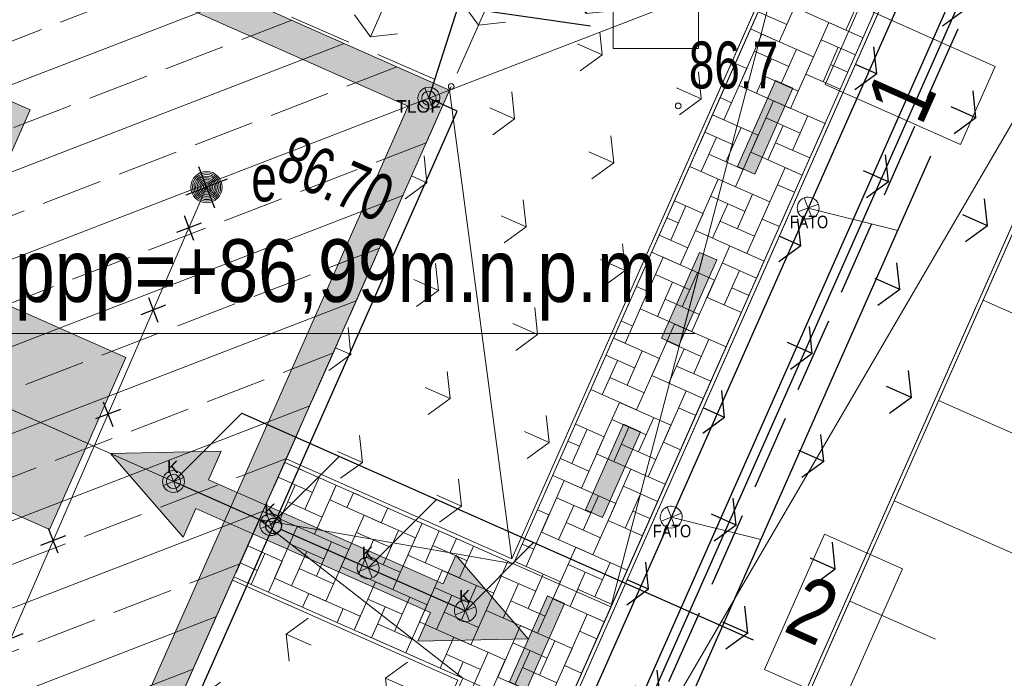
# Model space of a CAD drawing. Header units: metres. Extents: x -1013 to 1491425, y -5789533 to 1032.
# Tile 44 of 66: x 7 to 22, y -3 to 7. Entities that reach past the tile are written whole.
import ezdxf
from ezdxf.xclip import XClip

# ---------------------------------------------------------------- set-up
doc = ezdxf.new("R2010")
doc.units = ezdxf.units.M
doc.header["$MEASUREMENT"] = 0
doc.header["$XCLIPFRAME"] = 0
for name, pattern in [('2_KTCR02', [1.5, 1, -0.5]), ('Krawędzie ukryte', [1.7, 1.2, -0.5]), ('Kropki i Kreski', [3.6, 1.8, -0.9, 0, -0.9])]:
    doc.linetypes.add(name, pattern=pattern)
for name, color, linetype in [('130-Z Teren', 7, 'Continuous'), ('700-L Mapa 1_500 dwg', 7, 'Continuous'), ('708-L Opisy sytuacji 1_500 do legendy', 7, 'Continuous')]:
    doc.layers.add(name, color=color, linetype=linetype)
for name, color, linetype, lineweight in [('130-Z Teren1', 7, 'Continuous', 13), ('130-Z Teren114', 113, 'Continuous', 25), ('130-Z Teren21', 37, 'Continuous', 5), ('130-Z Teren252', 70, 'Continuous', 13), ('130-Z Teren69', 41, 'Continuous', 13), ('130-Z Teren93', 254, 'Continuous', 13), ('130-Z Teren94', 9, 'Continuous', 13), ('310-W Oświetlenie1', 7, 'Continuous', 13), ('450-K Belki21', 37, 'Continuous', 5), ('450-K Belki69', 41, 'Continuous', 13), ('703-L Płaszczyzny podejścia 2D3', 152, 'Continuous', 30), ('708-L Opisy sytuacji 1_500 do legendy1', 7, 'Continuous', 13), ('708-L Opisy sytuacji 1_500 do legendy11', 7, 'Continuous', 13), ('708-L Opisy sytuacji 1_500 do legendy25', 5, 'Continuous', 13), ('708-L Opisy sytuacji 1_500 do legendy85', 1, 'Continuous', 25), ('718-L Elementy do rozbiórki85', 1, 'Continuous', 25), ('720-L Oznakowanie lądowiska1', 7, 'Continuous', 13), ('720-L Oznakowanie lądowiska253', 2, 'Continuous', 13), ('720-L Oznakowanie lądowiska91', 255, 'Continuous', 13), ('720-L Oznakowanie lądowiska94', 9, 'Continuous', 13), ('729-L Instalacje elektryczne-okablowanie75', 30, 'Continuous', 25), ('729-L Instalacje elektryczne-okablowanie85', 1, 'Continuous', 25), ('810-G Ogólne2', 4, 'Continuous', 20), ('GN.6640.3638.2023_9_KTCR_D_L_17', 9, 'Continuous', 18), ('GN.6640.3638.2023_9_RTPW_T_07', 9, 'Continuous', 18), ('GN.6640.3638.2023_9_RTPW_T_17', 9, 'Continuous', 18), ('GN.6640.3638.2023_9_SUPE_D_L_31', 9, 'Continuous', 18), ('GN.6640.3638.2023_9_SUUE_D_T_97', 9, 'Continuous', 18), ('GN.6640.3638.2023_9_SUUE_E_T_87', 9, 'Continuous', 18)]:
    doc.layers.add(name, color=color, linetype=linetype, lineweight=lineweight)
doc.styles.add('STYL_AUTOMATYCZNY_1', font='arial.ttf', dxfattribs={"width": 0.7})
doc.styles.add('STYL_AUTOMATYCZNY_2', font='arial.ttf')
doc.styles.add('STYL_AUTOMATYCZNY_3', font='ARIALN.TTF')
doc.styles.add('STYL_AUTOMATYCZNY_4', font='arial.ttf')
doc.dimstyles.new('STYL_AUTOMATYCZNY__2', dxfattribs={"dimtxt": 1, "dimasz": 0.475, "dimexe": 0.18, "dimexo": 0.3, "dimgap": 0, "dimtad": 1, "dimzin": 0, "dimdsep": 46, "dimtxsty": 'STYL_AUTOMATYCZNY_2', "dimblk": 'ARROWHEAD_2', "dimblk1": 'ARROWHEAD_2', "dimblk2": 'ARROWHEAD_2', "dimcen": 0.09, "dimclrd": 7, "dimclre": 7, "dimclrt": 1, "dimazin": 0, "dimtfac": 1, "dimtdec": 4, "dimtmove": 0, "dimatfit": 3, "dimfxl": 1, "dimtolj": 1, "dimtzin": 0, "dimarcsym": 0})
doc.dimstyles.new('STYL_AUTOMATYCZNY__5', dxfattribs={"dimtxt": 0.18, "dimasz": 0.456, "dimexe": 0.18, "dimexo": 0.0625, "dimgap": 0, "dimtad": 0, "dimtih": 1, "dimtoh": 1, "dimdec": 4, "dimzin": 0, "dimdsep": 46, "dimcen": 0.09, "dimadec": 0, "dimazin": 0, "dimtfac": 1, "dimtdec": 4, "dimtmove": 0, "dimatfit": 3, "dimldrblk": 'ARROWHEAD_1', "dimfxl": 1, "dimtolj": 1, "dimtzin": 0, "dimarcsym": 0})

# ---------------------------------------------------------------- blocks, each defined once
blk = doc.blocks.new('Rysunek_1_9', base_point=(-7447251.91, -5789835.327))
at = {"layer": 'GN.6640.3638.2023_9_KTCR_D_L_17', "color": 9, "linetype": '2_KTCR02', "lineweight": 18}
for p, q in [((0.041, 12.149), (13.604, 6.274)), ((13.604, 6.274), (7.5, -7.5))]:
    blk.add_line(p, q, dxfattribs=at)
at = {"layer": 'GN.6640.3638.2023_9_RTPW_T_07', "color": 9, "linetype": 'Continuous', "lineweight": 18}
blk.add_circle((17.23, 5.963), 0.045, dxfattribs=at)
at = {"layer": 'GN.6640.3638.2023_9_RTPW_T_17', "color": 9, "linetype": 'Continuous', "lineweight": 18}
blk.add_circle((13.604, 6.274), 0.045, dxfattribs=at)
at = {"layer": 'GN.6640.3638.2023_9_SUPE_D_L_31', "color": 9, "linetype": 'Continuous', "lineweight": 18}
blk.add_line((9.695, 4.667), (6.122, -3.559), dxfattribs=at)
at = {"layer": 'GN.6640.3638.2023_9_SUUE_D_T_97', "color": 9, "linetype": 'Continuous', "lineweight": 18}
for radius in [0.25, 0.225, 0.2, 0.175, 0.15, 0.125, 0.1, 0.075, 0.05, 0.025, 0.00715]:
    blk.add_circle((9.695, 4.667), radius, dxfattribs=at)
at = {"layer": 'GN.6640.3638.2023_9_RTPW_T_07', "color": 9, "linetype": 'Continuous', "lineweight": 18, "insert": (17.399, 6.231), "char_height": 0.75, "attachment_point": 7, "style": 'STYL_AUTOMATYCZNY_1'}
blk.add_mtext('\\A1;{\\pql;\\fArial|b0|i0|c238|p0;\\W0.700000;86.7}', dxfattribs=at)
at = {"layer": 'GN.6640.3638.2023_9_RTPW_T_17', "color": 9, "linetype": 'Continuous', "lineweight": 18, "insert": (11.072, 5.517), "char_height": 0.75, "attachment_point": 1, "rotation": 336.3125, "style": 'STYL_AUTOMATYCZNY_1'}
blk.add_mtext('\\A1;{\\pql;\\fArial|b0|i0|c238|p0;\\W0.700000;86.70}', dxfattribs=at)
at = {"layer": 'GN.6640.3638.2023_9_SUUE_E_T_87', "color": 9, "linetype": 'Continuous', "lineweight": 18, "insert": (10.41, 4.807), "char_height": 0.75, "attachment_point": 4, "rotation": 0.4031, "style": 'STYL_AUTOMATYCZNY_1'}
blk.add_mtext('\\A1;{\\pql;\\fArial|b0|i0|c238|p0;\\W0.700000;e}', dxfattribs=at)
blk = doc.blocks.new('*X5')
at = {"layer": '130-Z Teren93', "color": 254, "linetype": 'Continuous', "lineweight": 13}
for p, q in [((20.273, 7.996), (19.908, 7.173)), ((19.207, 7.812), (18.843, 6.989)), ((18.964, 7.264), (18.507, 7.466)), ((19.908, 7.173), (19.086, 7.538)), ((19.27, 6.472), (19.634, 7.295)), ((20.183, 7.052), (19.634, 7.295)), ((18.204, 6.288), (18.568, 7.111)), ((18.843, 6.989), (18.385, 7.192)), ((19.391, 6.746), (18.568, 7.111)), ((19.513, 7.02), (20.061, 6.777)), ((18.447, 6.837), (18.995, 6.593)), ((18.874, 6.319), (19.117, 6.868)), ((19.787, 6.899), (19.544, 6.35)), ((18.325, 6.562), (18.142, 6.643)), ((18.721, 6.715), (18.478, 6.166)), ((19.391, 6.746), (19.026, 5.923)), ((19.94, 6.503), (19.665, 6.625)), ((18.325, 6.562), (17.961, 5.739)), ((19.818, 6.229), (19.27, 6.472)), ((19.148, 6.198), (18.599, 6.441)), ((19.026, 5.923), (18.204, 6.288)), ((18.082, 6.014), (17.899, 6.095)), ((18.388, 5.222), (18.752, 6.045)), ((19.575, 5.68), (18.752, 6.045)), ((18.509, 5.496), (17.778, 5.82)), ((17.961, 5.739), (17.778, 5.82)), ((18.631, 5.771), (19.179, 5.528)), ((19.058, 5.253), (19.301, 5.802)), ((19.575, 5.68), (19.21, 4.857)), ((17.656, 5.546), (18.113, 5.344)), ((17.992, 5.069), (18.235, 5.618)), ((18.905, 5.649), (18.662, 5.101)), ((17.839, 5.465), (17.596, 4.917)), ((18.509, 5.496), (18.144, 4.673)), ((19.332, 5.132), (18.783, 5.375)), ((18.266, 4.948), (17.717, 5.191)), ((19.21, 4.857), (18.388, 5.222)), ((18.144, 4.673), (17.413, 4.998)), ((18.572, 4.156), (18.936, 4.979)), ((19.21, 4.857), (18.936, 4.979)), ((17.506, 3.972), (17.87, 4.795)), ((18.693, 4.43), (17.87, 4.795)), ((18.815, 4.705), (19.089, 4.583)), ((17.627, 4.246), (17.17, 4.449)), ((17.749, 4.521), (18.297, 4.278)), ((18.176, 4.003), (18.419, 4.552)), ((18.693, 4.43), (18.328, 3.608)), ((17.11, 3.819), (17.353, 4.368)), ((18.023, 4.399), (17.78, 3.851)), ((17.048, 4.175), (17.231, 4.094)), ((17.627, 4.246), (17.263, 3.424)), ((18.45, 3.882), (17.901, 4.125)), ((18.846, 4.035), (18.572, 4.156)), ((18.328, 3.608), (17.506, 3.972)), ((17.384, 3.698), (16.927, 3.9)), ((17.263, 3.424), (16.805, 3.626)), ((17.69, 2.906), (18.054, 3.729)), ((18.603, 3.486), (18.054, 3.729)), ((16.624, 2.722), (16.988, 3.545)), ((17.811, 3.181), (16.988, 3.545)), ((17.933, 3.455), (18.481, 3.212)), ((18.207, 3.333), (17.964, 2.785)), ((16.867, 3.271), (17.415, 3.028)), ((17.141, 3.149), (16.898, 2.601)), ((17.294, 2.754), (17.537, 3.302)), ((17.811, 3.181), (17.446, 2.358)), ((16.745, 2.997), (16.381, 2.174)), ((16.745, 2.997), (16.562, 3.078)), ((18.36, 2.937), (18.085, 3.059)), ((17.568, 2.632), (17.019, 2.875)), ((18.238, 2.663), (17.69, 2.906)), ((17.446, 2.358), (16.624, 2.722)), ((16.502, 2.448), (16.319, 2.529)), ((16.808, 1.656), (17.172, 2.479)), ((17.995, 2.115), (17.172, 2.479)), ((16.929, 1.931), (16.198, 2.255)), ((16.381, 2.174), (16.198, 2.255)), ((17.051, 2.205), (17.599, 1.962)), ((17.478, 1.688), (17.721, 2.236)), ((16.412, 1.504), (16.655, 2.052)), ((17.325, 2.083), (17.082, 1.535)), ((17.995, 2.115), (17.63, 1.292)), ((16.259, 1.9), (16.016, 1.351)), ((16.076, 1.981), (16.533, 1.778)), ((16.929, 1.931), (16.564, 1.108)), ((17.752, 1.566), (17.203, 1.809)), ((16.686, 1.382), (16.137, 1.625)), ((17.63, 1.292), (16.808, 1.656)), ((16.564, 1.108), (15.833, 1.432)), ((16.992, 0.591), (17.356, 1.413)), ((17.63, 1.292), (17.356, 1.413)), ((15.926, 0.407), (16.29, 1.229)), ((17.113, 0.865), (16.29, 1.229)), ((17.235, 1.139), (17.509, 1.018)), ((16.169, 0.955), (16.717, 0.712)), ((16.596, 0.438), (16.839, 0.986)), ((15.53, 0.254), (15.773, 0.802)), ((16.047, 0.681), (15.59, 0.883)), ((16.443, 0.834), (16.2, 0.285)), ((17.113, 0.865), (16.748, 0.042)), ((16.047, 0.681), (15.683, -0.142)), ((15.468, 0.609), (15.651, 0.528)), ((16.87, 0.316), (16.321, 0.559)), ((17.266, 0.469), (16.992, 0.591)), ((15.804, 0.132), (15.347, 0.335)), ((16.748, 0.042), (15.926, 0.407)), ((16.11, -0.659), (16.474, 0.164)), ((17.023, -0.08), (16.474, 0.164)), ((10.839, 0.035), (11.388, -0.208)), ((11.266, -0.482), (11.492, 0.028)), ((15.683, -0.142), (15.225, 0.061)), ((11.113, -0.086), (10.87, -0.635)), ((11.766, -0.093), (11.419, -0.878)), ((11.662, -0.329), (11.766, -0.093)), ((15.044, -0.843), (15.408, -0.02)), ((16.231, -0.385), (15.408, -0.02)), ((16.353, -0.111), (16.901, -0.354)), ((12.041, -0.215), (11.936, -0.451)), ((15.287, -0.295), (15.835, -0.538)), ((15.714, -0.812), (15.957, -0.264)), ((16.627, -0.232), (16.384, -0.781)), ((11.54, -0.603), (10.992, -0.36)), ((12.485, -0.694), (11.662, -0.329)), ((12.589, -0.458), (12.485, -0.694)), ((15.561, -0.416), (15.318, -0.965)), ((16.231, -0.385), (15.866, -1.208)), ((11.419, -0.878), (10.596, -0.513)), ((11.846, -1.395), (12.211, -0.572)), ((13.033, -0.937), (12.211, -0.572)), ((15.165, -0.569), (14.801, -1.392)), ((15.165, -0.569), (14.982, -0.488)), ((16.78, -0.628), (16.505, -0.507)), ((10.78, -1.579), (11.145, -0.756)), ((11.967, -1.121), (11.145, -0.756)), ((12.912, -1.211), (13.138, -0.701)), ((15.988, -0.934), (15.439, -0.691)), ((16.658, -0.902), (16.11, -0.659)), ((12.089, -0.847), (12.638, -1.09)), ((12.516, -1.364), (12.759, -0.815)), ((13.033, -0.937), (12.669, -1.76)), ((13.412, -0.823), (13.186, -1.333)), ((15.866, -1.208), (15.044, -0.843)), ((10.902, -1.305), (10.353, -1.062)), ((11.023, -1.03), (11.572, -1.274)), ((11.45, -1.548), (11.693, -0.999)), ((12.363, -0.968), (12.12, -1.517)), ((13.856, -1.301), (13.308, -1.058)), ((13.582, -1.18), (13.686, -0.944)), ((13.961, -1.066), (13.735, -1.576)), ((14.922, -1.118), (14.739, -1.037)), ((15.228, -1.909), (15.592, -1.086)), ((16.415, -1.451), (15.592, -1.086)), ((10.408, -1.679), (10.627, -1.183)), ((11.297, -1.152), (11.054, -1.701)), ((11.967, -1.121), (11.603, -1.944)), ((12.79, -1.485), (12.242, -1.242)), ((13.735, -1.576), (12.912, -1.211)), ((10.231, -1.336), (10.506, -1.457)), ((10.902, -1.305), (10.682, -1.8)), ((12.669, -1.76), (11.846, -1.395)), ((14.162, -2.093), (14.509, -1.309)), ((15.349, -1.635), (14.618, -1.311)), ((14.801, -1.392), (14.618, -1.311)), ((15.471, -1.361), (16.019, -1.604)), ((15.898, -1.878), (16.141, -1.329)), ((11.724, -1.669), (11.176, -1.426)), ((13.096, -2.277), (13.46, -1.454)), ((14.283, -1.819), (13.46, -1.454)), ((14.405, -1.545), (14.953, -1.788)), ((14.832, -2.062), (15.075, -1.513)), ((15.745, -1.482), (15.502, -2.031)), ((16.415, -1.451), (16.05, -2.274)), ((11.603, -1.944), (10.78, -1.579)), ((12.053, -2.408), (12.394, -1.638)), ((13.217, -2.003), (12.394, -1.638)), ((13.339, -1.729), (13.887, -1.972)), ((13.766, -2.246), (14.009, -1.697)), ((14.679, -1.666), (14.436, -2.215)), ((15.349, -1.635), (14.984, -2.458)), ((11.23, -2.043), (11.329, -1.822)), ((12.151, -2.187), (11.329, -1.822)), ((12.7, -2.43), (12.943, -1.881)), ((13.613, -1.85), (13.37, -2.399)), ((14.283, -1.819), (13.919, -2.642)), ((16.172, -2), (15.623, -1.756)), ((12.273, -1.912), (12.821, -2.156)), ((12.547, -2.034), (12.328, -2.53)), ((13.217, -2.003), (12.876, -2.773)), ((15.106, -2.183), (14.557, -1.94)), ((16.05, -2.274), (15.228, -1.909)), ((11.779, -2.287), (11.877, -2.065)), ((12.151, -2.187), (12.053, -2.408)), ((14.04, -2.367), (13.492, -2.124)), ((14.984, -2.458), (14.162, -2.093)), ((15.412, -2.975), (15.776, -2.152)), ((16.05, -2.274), (15.776, -2.152)), ((12.974, -2.551), (12.426, -2.308)), ((13.919, -2.642), (13.096, -2.277)), ((14.346, -3.159), (14.71, -2.336)), ((15.533, -2.701), (14.71, -2.336)), ((15.655, -2.427), (15.929, -2.548)), ((13.425, -3.016), (13.644, -2.52)), ((14.467, -2.885), (13.644, -2.52)), ((14.589, -2.61), (15.137, -2.854)), ((15.016, -3.128), (15.259, -2.579)), ((13.523, -2.794), (14.071, -3.037)), ((13.95, -3.312), (14.193, -2.763)), ((14.863, -2.732), (14.62, -3.281)), ((15.533, -2.701), (15.168, -3.524)), ((13.797, -2.916), (13.699, -3.137)), ((14.467, -2.885), (14.103, -3.708)), ((15.686, -3.097), (15.412, -2.975)), ((15.29, -3.249), (14.741, -3.006)), ((15.168, -3.524), (14.346, -3.159))]:
    blk.add_line(p, q, dxfattribs=at)
blk = doc.blocks.new('*D14')
at = {"layer": '708-L Opisy sytuacji 1_500 do legendy1', "color": 7, "linetype": 'Continuous', "lineweight": 13}
for p, q in [((9.467, 33.519), (8.884, 33.094)), ((9.176, 33.307), (22.89, 27.23)), ((13.698, 6.488), (23.079, 27.658)), ((23.181, 27.442), (22.598, 27.017)), ((22.89, 27.23), (31.255, 23.523))]:
    blk.add_line(p, q, dxfattribs=at)
at = {"layer": '708-L Opisy sytuacji 1_500 do legendy85', "color": 1, "lineweight": 25, "insert": (14.545, 31.146), "char_height": 1, "attachment_point": 7, "rotation": 336.1008, "style": 'STYL_AUTOMATYCZNY_2'}
blk.add_mtext('\\A1;{\\pql;\\fArial|b0|i0|c238|p0;\\W1.000000;15,00}', dxfattribs=at)
blk = doc.blocks.new('ARROWHEAD_2')
at = {"color": 0, "linetype": 'Continuous', "lineweight": 0}
for p, q in [((-0.378, -0.655), (0.378, 0.655)), ((0, 0), (-1, 0))]:
    blk.add_line(p, q, dxfattribs=at)
blk = doc.blocks.new('*D15')
at = {"layer": '708-L Opisy sytuacji 1_500 do legendy1', "color": 7, "linetype": 'Continuous', "lineweight": 13}
for p, q in [((23.181, 27.442), (22.598, 27.017)), ((22.89, 27.23), (31.255, 23.523)), ((25.771, 11.146), (31.445, 23.951)), ((30.963, 23.31), (31.547, 23.736)), ((31.255, 23.523), (31.534, 23.399))]:
    blk.add_line(p, q, dxfattribs=at)
at = {"layer": '708-L Opisy sytuacji 1_500 do legendy85', "color": 1, "lineweight": 25, "insert": (25.933, 26.1), "char_height": 1, "attachment_point": 7, "rotation": 336.1008, "style": 'STYL_AUTOMATYCZNY_2'}
blk.add_mtext('\\A1;{\\pql;\\fArial|b0|i0|c238|p0;\\W1.000000;9,15}', dxfattribs=at)
blk = doc.blocks.new('ARROWHEAD_1')
at = {"color": 0, "linetype": 'Continuous', "lineweight": 0}
blk.add_line((0, 0), (-1, 0), dxfattribs=at)
blk.add_circle((0, 0), 0.25, dxfattribs=at)

msp = doc.modelspace()

# ---------------------------------------------------------------- hatches: boundary and pattern name
at = {"layer": '130-Z Teren114', "linetype": 'Continuous', "lineweight": 25}
h = msp.add_hatch(dxfattribs=at)
h.set_pattern_fill('trawa_0001', color=113, style=0, pattern_type=2)
h.set_pattern_definition([(156.1, (16.9383, -3.479), (1.2154, 2.7428), [0.433, -1.29904]), (156.1, (16.7542, -1.7567), (1.2154, 2.7428), [0.43301, -1.29904]), (96.1, (16.9383, -3.479), (2.983, 0.31883), [0.433, -1.29904]), (96.1, (15.3547, -2.7772), (2.983, 0.31883), [0.43301, -1.29904]), (216.1, (16.9383, -3.479), (-1.7676, 2.42394), [0.433, -1.29904]), (216.1, (15.3547, -2.7772), (-1.76762, 2.42394), [0.43301, -1.29904])])
h.paths.add_polyline_path([(10.433, -15.1), (12.128, -19.493), (25.57, 10.841), (21.177, 9.146)])
at = {"layer": '130-Z Teren252', "linetype": 'Continuous', "lineweight": 13}
h = msp.add_hatch(dxfattribs=at)
h.set_pattern_fill('trawa_0001', color=70, style=0, pattern_type=2)
h.set_pattern_definition([(66.1, (7.5302, 11.081), (-2.7428, 1.2154), [0.433, -1.29904]), (66.1, (9.2525, 11.265), (-2.7428, 1.2154), [0.433, -1.29904]), (6.1, (7.5302, 11.081), (-0.3188, 2.983), [0.433, -1.29904]), (6.1, (8.232, 12.6644), (-0.3188, 2.983), [0.433, -1.29904]), (126.1, (7.5302, 11.081), (2.42394, 1.7676), [0.433, -1.29904]), (126.1, (8.232, 12.6644), (2.42394, 1.7676), [0.433, -1.29904])])
h.paths.add_polyline_path([(-0.137, 12.291), (13.577, 6.214), (18.775, 8.22), (-2.143, 17.489)])
h = msp.add_hatch(dxfattribs=at)
h.set_pattern_fill('trawa_0001', color=70, style=0, pattern_type=2)
h.set_pattern_definition([(156.1, (12.367, -1.4533), (1.2154, 2.7428), [0.433, -1.29904]), (156.1, (12.183, 0.269), (1.2154, 2.7428), [0.433, -1.29904]), (96.1, (12.367, -1.4533), (2.983, 0.3188), [0.433, -1.29904]), (96.1, (10.7834, -0.7516), (2.983, 0.3188), [0.433, -1.29904]), (216.1, (12.367, -1.4533), (-1.7676, 2.42394), [0.433, -1.29904]), (216.1, (10.7834, -0.7516), (-1.7676, 2.42394), [0.433, -1.29904])])
h.paths.add_polyline_path([(14.57, -1.27), (18.775, 8.22), (13.577, 6.214), (10.968, 0.326)])
h = msp.add_hatch(dxfattribs=at)
h.set_pattern_fill('trawa_0001', color=70, style=0, pattern_type=2)
h.set_pattern_definition([(336.1, (12.367, -1.4533), (1.2154, 2.7428), [0.433, -1.29904]), (336.1, (12.551, -3.1756), (1.2154, 2.7428), [0.433, -1.29904]), (276.1, (12.367, -1.4533), (2.983, 0.3188), [0.433, -1.29904]), (276.1, (13.9505, -2.155), (2.983, 0.3188), [0.433, -1.29904]), (36.1, (12.367, -1.4533), (-1.7676, 2.42394), [0.433, -1.29904]), (36.1, (13.9505, -2.155), (-1.7676, 2.42394), [0.433, -1.29904])])
h.paths.add_polyline_path([(13.711, -3.208), (10.109, -1.612), (7.5, -7.5), (9.506, -12.698)])
at = {"layer": '130-Z Teren93', "linetype": 'Continuous', "lineweight": 13}
h = msp.add_hatch(dxfattribs=at)
h.set_pattern_fill('Beton_zbrojony_0001', color=254, style=0, pattern_type=2)
h.set_pattern_definition([(21.101, (3.6815, 2.3954), (-0.46801, 1.21283), []), (21.101, (3.4475, 3.0018), (-0.46801, 1.21283), [0.975, -0.325])])
h.paths.add_polyline_path([(-0.137, 12.291), (-3.175, 5.434), (-6.214, -1.423), (7.5, -7.5), (10.538, -0.643), (13.577, 6.214)])
at = {"layer": '720-L Oznakowanie lądowiska253', "linetype": 'Continuous', "lineweight": 13}
for points in [[(-3.175, 5.434), (-2.718, 5.231), (0.118, 11.631), (12.917, 5.959), (10.081, -0.44), (10.538, -0.643), (13.577, 6.214), (-0.137, 12.291)], [(-3.175, 5.434), (-6.214, -1.423), (7.5, -7.5), (10.538, -0.643), (10.081, -0.44), (7.245, -6.84), (-5.554, -1.169), (-2.718, 5.231)]]:
    msp.add_hatch(color=2, dxfattribs=at).paths.add_polyline_path(points)
at = {"layer": '720-L Oznakowanie lądowiska91', "linetype": 'Continuous', "lineweight": 13}
for points in [[(-0.433, 4.218), (3.499, 2.476), (3.701, 2.934), (2.513, 3.46), (2.675, 3.826), (5.418, 2.611), (5.255, 2.245), (4.067, 2.772), (3.864, 2.314), (7.796, 0.572), (8.403, 1.944), (5.661, 3.159), (6.876, 5.902), (4.133, 7.117), (2.918, 4.374), (0.175, 5.59)], [(18.452, 4.874), (19.06, 6.245), (18.785, 6.367), (18.178, 4.995)], [(-0.433, 4.218), (-1.04, 2.847), (1.702, 1.632), (0.487, -1.111), (3.23, -2.326), (4.445, 0.416), (7.188, -0.799), (7.796, 0.572), (3.864, 2.314), (3.662, 1.857), (4.85, 1.331), (4.688, 0.965), (1.946, 2.18), (2.108, 2.546), (3.296, 2.019), (3.499, 2.476)], [(17.237, 2.131), (17.267, 2.198), (17.844, 3.503), (17.633, 3.596), (17.57, 3.624), (16.962, 2.253)], [(16.021, -0.612), (16.629, 0.76), (16.355, 0.881), (15.747, -0.49)], [(14.835, -2.547), (13.677, -1.213), (13.474, -1.67), (11.554, -0.82), (10.64, -0.414), (9.725, -0.009), (9.928, 0.448), (8.161, 0.41), (9.32, -0.924), (9.523, -0.466), (10.437, -0.872), (11.351, -1.277), (13.271, -2.128), (13.069, -2.585)], [(15.414, -1.983), (15.139, -1.861), (14.532, -3.233), (14.806, -3.354)]]:
    msp.add_hatch(color=8, dxfattribs=at).paths.add_polyline_path(points)

# ---------------------------------------------------------------- linework, layer by layer
at = {"layer": '130-Z Teren1', "color": 7, "linetype": 'Continuous', "lineweight": 13, "flags": 128}
for points in [[(-0.137, 12.291), (-2.143, 17.489), (18.775, 8.22), (13.577, 6.214)], [(-0.137, 12.291), (-3.175, 5.434), (-6.214, -1.423), (7.5, -7.5), (10.538, -0.643), (13.577, 6.214)], [(10.433, -15.1), (12.128, -19.493), (25.57, 10.841), (21.177, 9.146)], [(16.155, -2.038), (21.097, 9.116), (18.854, 8.25), (14.601, -1.349), (10.944, 0.271), (10.538, -0.643), (10.133, -1.557), (13.79, -3.178), (9.537, -12.778), (10.402, -15.021), (15.345, -3.867)], [(14.57, -1.27), (18.775, 8.22), (13.577, 6.214), (10.968, 0.326)], [(13.711, -3.208), (9.506, -12.698), (7.5, -7.5), (10.109, -1.612)]]:
    msp.add_lwpolyline(points, close=True, dxfattribs=at)
at = {"layer": '130-Z Teren1', "color": 7, "linetype": 'Continuous', "lineweight": 13}
for points in [[(22.099, 2.861), (24.842, 1.645)], [(21.389, 1.258), (22.76, 0.651)], [(20.679, -0.344), (23.422, -1.559)], [(19.969, -1.946), (21.34, -2.554)]]:
    msp.add_lwpolyline(points, dxfattribs=at)
at = {"layer": '130-Z Teren21', "color": 37, "linetype": 'Continuous', "lineweight": 5}
for p, q in [((21.177, 9.146), (10.433, -15.1)), ((21.097, 9.116), (10.402, -15.021)), ((18.775, 8.22), (14.57, -1.27)), ((18.854, 8.25), (14.601, -1.349)), ((10.968, 0.326), (10.944, 0.271)), ((14.57, -1.27), (10.968, 0.326)), ((14.601, -1.349), (10.944, 0.271)), ((10.133, -1.557), (10.109, -1.612)), ((13.79, -3.178), (10.133, -1.557)), ((13.711, -3.208), (10.109, -1.612))]:
    msp.add_line(p, q, dxfattribs=at)
at = {"layer": '130-Z Teren69', "color": 41, "linetype": 'Kropki i Kreski', "lineweight": 13}
for p, q in [((21.097, 9.116), (10.402, -15.021)), ((14.601, -1.349), (18.854, 8.25)), ((14.601, -1.349), (10.944, 0.271)), ((13.79, -3.178), (10.133, -1.557))]:
    msp.add_line(p, q, dxfattribs=at)
at = {"layer": '130-Z Teren94', "color": 9, "linetype": 'Continuous', "lineweight": 13}
for p, q in [((10.433, -15.1), (25.57, 10.841)), ((16.155, -2.038), (18.854, 8.25)), ((14.57, -1.27), (13.577, 6.214)), ((-3.175, 5.434), (10.538, -0.643)), ((10.538, -0.643), (13.79, -3.178)), ((14.601, -1.349), (10.538, -0.643)), ((16.155, -2.038), (14.601, -1.349)), ((13.79, -3.178), (15.345, -3.867))]:
    msp.add_line(p, q, dxfattribs=at)
at = {"layer": '310-W Oświetlenie1', "color": 7, "linetype": 'Continuous', "lineweight": 13}
for p, q in [((13.41, 6.15), (13.084, 6.024)), ((13.184, 6.25), (13.31, 5.923)), ((19.243, 4.495), (19.369, 4.168)), ((19.469, 4.395), (19.142, 4.269)), ((9.004, -0.098), (9.33, 0.028)), ((9.23, -0.199), (9.104, 0.128)), ((17.055, -0.442), (17.181, -0.769)), ((10.784, -0.887), (10.658, -0.561)), ((17.281, -0.542), (16.955, -0.668)), ((10.558, -0.787), (10.885, -0.661)), ((12.339, -1.576), (12.213, -1.25)), ((12.112, -1.476), (12.439, -1.35)), ((13.667, -2.165), (13.993, -2.039)), ((13.893, -2.265), (13.767, -1.938))]:
    msp.add_line(p, q, dxfattribs=at)
at = {"layer": '310-W Oświetlenie1', "color": 7, "linetype": 'Continuous', "lineweight": 13, "flags": 128}
for points in [[(13.176, 5.927, 1), (13.318, 6.247, 1)], [(19.235, 4.172, -1), (19.376, 4.492, -1)], [(9.238, 0.125, -1), (9.096, -0.195, -1)], [(17.047, -0.765, -1), (17.189, -0.445, -1)], [(10.792, -0.564, -1), (10.65, -0.884, -1)], [(12.346, -1.253, -1), (12.205, -1.573, -1)], [(13.901, -1.942, -1), (13.759, -2.262, -1)]]:
    msp.add_lwpolyline(points, format="xyb", close=True, dxfattribs=at)
at = {"layer": '450-K Belki21', "color": 37, "linetype": 'Continuous', "lineweight": 5}
for p, q in [((12.159, -19.572), (25.649, 10.872)), ((12.128, -19.493), (25.57, 10.841))]:
    msp.add_line(p, q, dxfattribs=at)
at = {"layer": '450-K Belki69', "color": 41, "linetype": 'Kropki i Kreski', "lineweight": 13}
msp.add_line((12.159, -19.572), (25.649, 10.872), dxfattribs=at)
at = {"layer": '703-L Płaszczyzny podejścia 2D3', "color": 152, "linetype": 'Continuous', "lineweight": 30}
msp.add_circle((8.227, 10.355), 1021.659, dxfattribs=at)
at = {"layer": '708-L Opisy sytuacji 1_500 do legendy11', "color": 7, "linetype": 'Continuous', "lineweight": 13, "flags": 128}
for points in [[(16.189, 9.248), (17.553, 9.248), (17.553, 6.881), (16.189, 6.881)], [(19.577, 6.307), (20.13, 7.554), (22.294, 6.595), (21.741, 5.348)], [(19.568, -0.875), (20.815, -1.428), (19.856, -3.592), (18.609, -3.039)]]:
    msp.add_lwpolyline(points, close=True, dxfattribs=at)
at = {"layer": '708-L Opisy sytuacji 1_500 do legendy11', "color": 7, "linetype": 'Continuous', "lineweight": 13}
for points in [[(19.306, 4.332), (20.739, 3.974)], [(10.721, -0.724), (11.812, 0.366)], [(12.276, -1.413), (13.366, -0.322)], [(17.118, -0.605), (18.551, -0.963)], [(13.83, -2.102), (14.92, -1.011)]]:
    msp.add_lwpolyline(points, dxfattribs=at)
at = {"layer": '708-L Opisy sytuacji 1_500 do legendy25', "color": 5, "linetype": 'Continuous', "lineweight": 13}
msp.add_line((6.133, 2.331), (17.497, 2.331), dxfattribs=at)
at = {"layer": '718-L Elementy do rozbiórki85', "color": 1, "linetype": 'Continuous', "lineweight": 25}
for p, q in [((9.567, 4.996), (9.822, 4.337)), ((10.024, 4.794), (9.365, 4.539)), ((9.61, 4.092), (9.214, 3.94)), ((9.336, 4.214), (9.488, 3.818)), ((8.767, 2.903), (8.919, 2.508)), ((9.041, 2.782), (8.645, 2.629)), ((8.318, 1.117), (7.922, 0.964)), ((8.044, 1.239), (8.196, 0.843)), ((7.167, -0.78), (7.319, -1.176)), ((7.441, -0.902), (7.045, -1.055)), ((6.76, -2.47), (6.364, -2.623))]:
    msp.add_line(p, q, dxfattribs=at)
at = {"layer": '720-L Oznakowanie lądowiska1', "color": 7, "linetype": 'Continuous', "lineweight": 13, "flags": 128}
for points in [[(-3.175, 5.434), (-2.718, 5.231), (0.118, 11.631), (12.917, 5.959), (10.081, -0.44), (10.538, -0.643), (13.577, 6.214), (-0.137, 12.291)], [(-0.433, 4.218), (3.499, 2.476), (3.701, 2.934), (2.513, 3.46), (2.675, 3.826), (5.418, 2.611), (5.255, 2.245), (4.067, 2.772), (3.864, 2.314), (7.796, 0.572), (8.403, 1.944), (5.661, 3.159), (6.876, 5.902), (4.133, 7.117), (2.918, 4.374), (0.175, 5.59)], [(18.452, 4.874), (18.178, 4.995), (18.785, 6.367), (19.06, 6.245)], [(-3.175, 5.434), (-2.718, 5.231), (-5.554, -1.169), (7.245, -6.84), (10.081, -0.44), (10.538, -0.643), (7.5, -7.5), (-6.214, -1.423)], [(-0.433, 4.218), (3.499, 2.476), (3.296, 2.019), (2.108, 2.546), (1.946, 2.18), (4.688, 0.965), (4.85, 1.331), (3.662, 1.857), (3.864, 2.314), (7.796, 0.572), (7.188, -0.799), (4.445, 0.416), (3.23, -2.326), (0.487, -1.111), (1.702, 1.632), (-1.04, 2.847)], [(17.237, 2.131), (16.962, 2.253), (17.57, 3.624), (17.633, 3.596), (17.844, 3.503), (17.267, 2.198)], [(16.021, -0.612), (15.747, -0.49), (16.355, 0.881), (16.629, 0.76)], [(14.835, -2.547), (13.069, -2.585), (13.271, -2.128), (11.351, -1.277), (10.437, -0.872), (9.523, -0.466), (9.32, -0.924), (8.161, 0.41), (9.928, 0.448), (9.725, -0.009), (10.64, -0.414), (11.554, -0.82), (13.474, -1.67), (13.677, -1.213)], [(15.414, -1.983), (15.139, -1.861), (14.532, -3.233), (14.806, -3.354)]]:
    msp.add_lwpolyline(points, close=True, dxfattribs=at)
at = {"layer": '720-L Oznakowanie lądowiska94', "color": 9, "linetype": 'Continuous', "lineweight": 13}
for p, q in [((17.267, 2.198), (17.633, 3.596)), ((8.161, 0.41), (9.624, -0.238)), ((9.624, -0.238), (10.538, -0.643)), ((10.64, -0.414), (10.538, -0.643)), ((10.437, -0.872), (10.538, -0.643)), ((10.538, -0.643), (11.554, -0.82)), ((10.538, -0.643), (11.351, -1.277))]:
    msp.add_line(p, q, dxfattribs=at)
at = {"layer": '729-L Instalacje elektryczne-okablowanie75', "color": 30, "linetype": 'Krawędzie ukryte', "lineweight": 25}
msp.add_lwpolyline([(-3.691, -20.154), (-0.21, -12.3), (10.883, -17.215), (22.977, 10.077), (30.478, 6.753), (60.367, -1.154)], dxfattribs=at)
at = {"layer": '729-L Instalacje elektryczne-okablowanie85', "color": 1, "linetype": 'Continuous', "lineweight": 25}
msp.add_lwpolyline([(-0.055, -10.715), (-14.13, -4.478), (-3.192, 20.207), (21.493, 9.269), (10.555, -15.416)], close=True, dxfattribs=at)
for points in [[(-3.873, -20.073), (-0.272, -11.944), (10.731, -16.82), (22.957, 10.771), (30.688, 7.345), (47.55, 4.006)], [(-3.782, -20.113), (-0.241, -12.122), (10.807, -17.017), (22.901, 10.275), (30.528, 6.895), (60.406, -1.008)], [(-3.965, -20.032), (2.476, -5.497), (7.644, -7.787), (13.701, 5.881), (13.247, 6.087)]]:
    msp.add_lwpolyline(points, dxfattribs=at)
at = {"layer": '729-L Instalacje elektryczne-okablowanie85', "color": 1, "linetype": 'Continuous', "lineweight": 25, "flags": 128}
for points in [[(10.651, -0.693), (9.167, -0.035)], [(10.879, -0.794), (13.83, -2.102)]]:
    msp.add_lwpolyline(points, dxfattribs=at)
at = {"layer": '729-L Instalacje elektryczne-okablowanie85', "color": 1, "linetype": 'Continuous', "lineweight": 25}
msp.add_circle((10.765, -0.744), 0.125, dxfattribs=at)
msp.add_circle((10.765, -0.744), 0.125, dxfattribs=at)
at = {"layer": '810-G Ogólne2', "color": 4, "linetype": 'Continuous', "lineweight": 20}
msp.add_lwpolyline([(-18.286, -6.082), (-4.796, 24.363), (25.649, 10.872), (12.159, -19.572)], close=True, dxfattribs=at)

# ---------------------------------------------------------------- block references
at = {"layer": '130-Z Teren', "color": 7, "lineweight": 13}
msp.add_blockref('*X5', (0, 0), dxfattribs=at)
at = {"layer": '700-L Mapa 1_500 dwg', "color": 52, "linetype": 'Continuous', "lineweight": 25}
ref = msp.add_blockref('Rysunek_1_9', (-7447251.91, -5789835.327), dxfattribs=at)
XClip(ref).set_block_clipping_path([(-263.024729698, -194.3328058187), (268.520270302, 207.6028993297)])

# ---------------------------------------------------------------- texts
at = {"layer": '310-W Oświetlenie1', "color": 7, "lineweight": 13, "char_height": 0.2}
for s, insert, attachment_point, style in [('\\A1;{\\pql;\\fArial|b0|i0|c238|p0;\\W1.000000;TLOF}', (12.724, 5.954), 4, 'STYL_AUTOMATYCZNY_4'), ('\\A1;{\\pqr;\\fArial Narrow|b0|i0|c238|p0;\\W1.000000;FATO}', (19.625, 4.109), 6, 'STYL_AUTOMATYCZNY_3'), ('\\A1;{\\pqr;\\fArial|b0|i0|c238|p0;\\W1.000000;K}', (9.248, 0.199), 6, 'STYL_AUTOMATYCZNY_4'), ('\\A1;{\\pqr;\\fArial|b0|i0|c238|p0;\\W1.000000;K}', (10.802, -0.489), 6, 'STYL_AUTOMATYCZNY_4'), ('\\A1;{\\pqr;\\fArial Narrow|b0|i0|c238|p0;\\W1.000000;FATO}', (17.437, -0.828), 6, 'STYL_AUTOMATYCZNY_3'), ('\\A1;{\\pqr;\\fArial|b0|i0|c238|p0;\\W1.000000;K}', (12.357, -1.178), 6, 'STYL_AUTOMATYCZNY_4'), ('\\A1;{\\pqr;\\fArial|b0|i0|c238|p0;\\W1.000000;K}', (13.911, -1.867), 6, 'STYL_AUTOMATYCZNY_4')]:
    msp.add_mtext(s, dxfattribs=dict(at, insert=insert, attachment_point=attachment_point, style=style))
at = {"layer": '708-L Opisy sytuacji 1_500 do legendy85', "color": 1, "linetype": 'Continuous', "lineweight": 25, "char_height": 1, "attachment_point": 7, "style": 'STYL_AUTOMATYCZNY_3'}
for s, insert, rotation in [('\\A1;{\\pql;\\fArial Narrow|b0|i0|c238|p0;\\W1.000000;1}', (21.116, 5.625), 66.1008), ('\\A1;{\\pql;\\fArial Narrow|b0|i0|c238|p0;\\W1.000000;2}', (18.886, -2.415), 336.1008)]:
    msp.add_mtext(s, dxfattribs=dict(at, insert=insert, rotation=rotation))
at = {"layer": '708-L Opisy sytuacji 1_500 do legendy85', "color": 1, "lineweight": 25, "insert": (6.633, 2.531), "char_height": 1, "attachment_point": 7, "style": 'STYL_AUTOMATYCZNY_3'}
msp.add_mtext('\\A1;{\\pql;\\fArial Narrow|b0|i0|c238|p0;\\W1.000000;ppp=+86,99m.n.p.m}', dxfattribs=at)

# ---------------------------------------------------------------- dimensions: what is measured, and where the dimension line sits
at = {"layer": '708-L Opisy sytuacji 1_500 do legendy', "color": 7, "linetype": 'Continuous', "lineweight": 13}
for base, p1, p2, picture, middle in [((22.89, 27.23), (-0.137, 12.291), (13.577, 6.214), '*D14', (16.279, 30.925)), ((31.255, 23.523), (13.577, 6.214), (25.649, 10.872), '*D15', (27.319, 26.033))]:
    dim = msp.add_linear_dim(base=base, p1=p1, p2=p2, angle=336.1008, dimstyle='STYL_AUTOMATYCZNY__2', dxfattribs=at)
    dim.commit()
    dim.dimension.update_dxf_attribs({"geometry": picture, "text_midpoint": middle, "dimtype": 160, "text_rotation": 336.1008})

# ---------------------------------------------------------------- leaders
at = {"layer": '708-L Opisy sytuacji 1_500 do legendy11', "color": 7, "linetype": 'Continuous', "lineweight": 13, "annotation_type": 0, "has_hookline": 1, "hookline_direction": 0}
for points, text_width, horizontal_direction in [([(-3.192, 20.207), (-0.973, 21.862), (35.827, 5.555)], 0.302, (0.91426, -0.405129, 0)), ([(12.742, -10.479), (14.176, -10.837), (21.266, 5.165)], 0.302, (0.405129, 0.91426, 0)), ([(9.167, -0.035), (10.257, 1.055), (18.426, -2.565)], 0.545, (0.91426, -0.405129, 0))]:
    msp.add_leader(points, dimstyle='STYL_AUTOMATYCZNY__5', dxfattribs=dict(at, text_width=text_width, horizontal_direction=horizontal_direction))
at = {"layer": '708-L Opisy sytuacji 1_500 do legendy11', "color": 7, "linetype": 'Continuous', "lineweight": 13, "annotation_type": 0, "has_hookline": 1, "hookline_direction": 0, "text_width": 0.537}
msp.add_leader([(13.247, 6.087), (13.714, 7.548), (15.829, 7.241)], dimstyle='STYL_AUTOMATYCZNY__5', dxfattribs=at)

doc.saveas('drawing.dxf')
